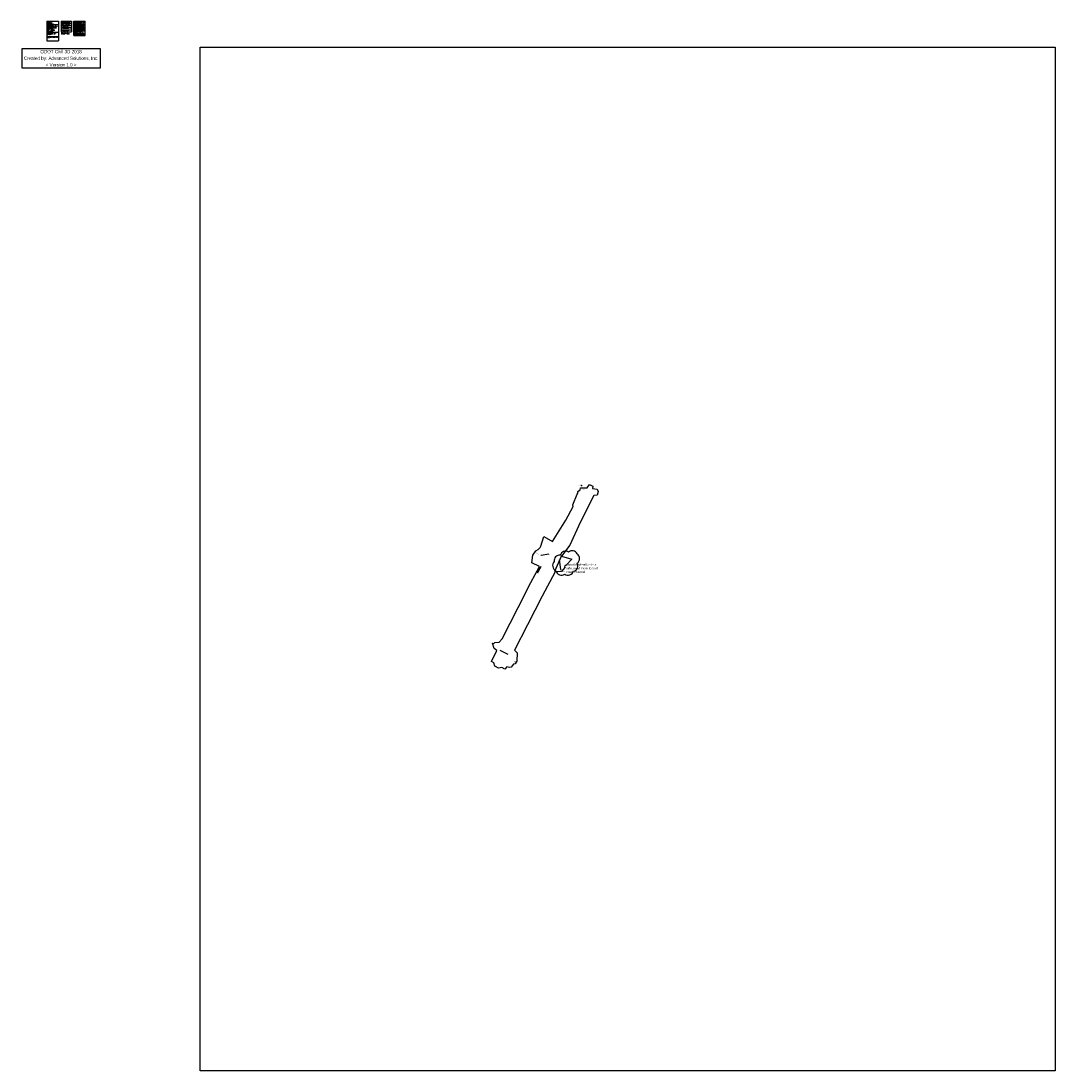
# Model space of a CAD drawing. Header units: feet. Extents: x 1580921 to 1585647, y 670462 to 675259.
import ezdxf
from ezdxf import colors
from ezdxf.entities.mleader import LeaderData, LeaderLine
from ezdxf.math import Vec2, Vec3

# ---------------------------------------------------------------- set-up
doc = ezdxf.new("R2010")
doc.units = ezdxf.units.FT
doc.header["$MEASUREMENT"] = 0
doc.linetypes.add('OhDOT_USTN2', pattern=[0.10999999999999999, 0.069, -0.04099999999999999])
doc.linetypes.add('OhDOT_USTN5', pattern=[0.11, 0.055, -0.055])
for name, color, linetype in [('DR_X_Storm_Sewer', 200, 'OhDOT_USTN5'), ('DR_X_Text', 210, 'Continuous'), ('DT_X_TIN_Hull', 5, 'Continuous'), ('GE_X_CL_Text', 131, 'Continuous'), ('SC_Scratch1', 1, 'Continuous'), ('SV_X_Toe_of_Slope', 233, 'OhDOT_USTN2')]:
    doc.layers.add(name, color=color, linetype=linetype)
doc.layers.add('SURVEY NOTES', color=10, linetype='Continuous', plot=False)
doc.styles.add('FINE_GRID_LINES', font='simplex')
doc.styles.add('Slanted-Normal', font='font31.shx', dxfattribs={"height": 0.1})
doc.styles.get("Standard").update_dxf_attribs({"font": 'font31.shx'})

msp = doc.modelspace()

# ---------------------------------------------------------------- linework, layer by layer
at = {"layer": 'DR_X_Storm_Sewer'}
for points in [[(1583162.167631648, 672293.9805085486, -0.7999999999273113), (1583161.958298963, 672293.8438343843, 0.7999999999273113), (1583161.748966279, 672293.70716022, 0.7999999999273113), (1583161.958298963, 672293.8438343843)], [(1583179.124479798, 672332.8386344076, -0.7999999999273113), (1583178.98654004, 672332.6301335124, 0.7999999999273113), (1583178.848600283, 672332.4216326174, 0.7999999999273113), (1583178.98654004, 672332.6301335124)]]:
    msp.add_lwpolyline(points, format="xyb", dxfattribs=at)
at = {"layer": 'DT_X_TIN_Hull', "flags": 128}
msp.add_lwpolyline([(1583132.523413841, 672297.5759838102), (1583118.426963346, 672305.9841998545), (1583103.649594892, 672302.3175345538), (1583089.408268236, 672309.5001802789), (1583086.814984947, 672312.0819144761), (1583082.207923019, 672326.3166123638), (1583072.037616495, 672332.2736877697), (1583096.173984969, 672382.4818882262), (1583083.149618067, 672391.4627067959), (1583076.253512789, 672416.9786790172), (1583081.802269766, 672415.2910084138), (1583086.105091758, 672417.6015098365), (1583087.626291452, 672419.339408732), (1583107.257011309, 672421.1476272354), (1583120.687031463, 672436.3366626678), (1583193.53076537, 672579.2763354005), (1583251.82893268, 672693.2342837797), (1583290.597793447, 672766.6680463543), (1583255.986878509, 672782.8716932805), (1583259.956485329, 672818.1118627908), (1583274.646928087, 672838.152951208), (1583285.063524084, 672845.2652773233), (1583293.929945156, 672854.0351370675), (1583296.595666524, 672860.2634452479), (1583310.851480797, 672903.2789543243), (1583350.359209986, 672880.485355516), (1583411.56938814, 672978.3903418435), (1583445.64426128, 673040.8642911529), (1583442.978539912, 673048.8606352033), (1583462.507846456, 673097.8332196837), (1583467.99865297, 673104.8551348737), (1583466.520916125, 673109.2651788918), (1583476.821611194, 673117.5829840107), (1583478.053058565, 673126.5638025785), (1583508.477052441, 673126.5537569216), (1583519.762905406, 673141.0195049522), (1583534.80105095, 673133.4953068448), (1583532.642396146, 673123.5199680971), (1583555.35897824, 673120.1948551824), (1583558.966394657, 673109.3455441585), (1583554.344845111, 673092.1373313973), (1583540.016592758, 673091.0925829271), (1583477.198289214, 672967.4807568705), (1583428.925552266, 672864.8442654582), (1583392.254437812, 672814.4757410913), (1583438.808999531, 672800.2458914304), (1583413.372823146, 672772.4112369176), (1583404.94556105, 672767.4573275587), (1583406.167267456, 672762.9222338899), (1583392.093501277, 672744.3884780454), (1583362.412906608, 672742.4580097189), (1583302.738415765, 672630.609649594), (1583236.414109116, 672500.7795610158), (1583177.46399908, 672384.0590565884), (1583188.80780251, 672371.9841752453), (1583186.880949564, 672334.3832760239), (1583180.549861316, 672322.6097644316), (1583172.204994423, 672320.9823677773), (1583166.540336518, 672312.8755214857), (1583162.208539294, 672306.5768936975), (1583154.037523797, 672305.8837432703), (1583141.882413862, 672308.8271211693)], close=True, dxfattribs=at)
at = {"layer": 'SC_Scratch1', "color": 9}
for p, q in [((1581039.14979022, 675259.1501566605), (1581039.14979022, 675169.0767252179)), ((1581039.14979022, 675259.1501566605), (1581092.983251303, 675259.1501566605)), ((1581039.149790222, 675243.610395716), (1581092.983251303, 675243.6103957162)), ((1581092.983251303, 675259.1501566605), (1581092.983251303, 675169.0767252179)), ((1581104.066778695, 675259.1501566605), (1581151.469665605, 675259.1501566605)), ((1581104.066778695, 675259.1501566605), (1581104.066778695, 675209.2801497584)), ((1581104.066778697, 675249.1761552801), (1581151.469665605, 675249.1761552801)), ((1581104.066778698, 675239.2021538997), (1581151.469665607, 675239.2021538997)), ((1581104.0667787, 675229.2281525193), (1581151.469665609, 675229.2281525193)), ((1581104.066778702, 675219.254151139), (1581151.469665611, 675219.254151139)), ((1581151.469665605, 675259.1501566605), (1581151.469665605, 675209.2801497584)), ((1581162.492179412, 675193.663310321), (1581162.492179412, 675259.1501566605)), ((1581162.492179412, 675259.1501566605), (1581214.892179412, 675259.1501566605)), ((1581162.492179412, 675255.9575513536), (1581214.892179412, 675255.9575513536)), ((1581162.492179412, 675243.8070637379), (1581214.892179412, 675243.8070637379)), ((1581162.492179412, 675240.652541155), (1581214.892179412, 675240.652541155)), ((1581162.492179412, 675232.1505567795), (1581214.892179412, 675232.1505567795)), ((1581162.492179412, 675228.7659281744), (1581214.892179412, 675228.7659281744)), ((1581162.492179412, 675223.1360501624), (1581214.892179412, 675223.1360501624)), ((1581162.492179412, 675220.01951078), (1581214.892179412, 675220.01951078)), ((1581162.492179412, 675216.7395458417), (1581214.892179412, 675216.7395458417)), ((1581214.892179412, 675193.663310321), (1581214.892179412, 675259.1501566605)), ((1581039.149790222, 675208.5187963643), (1581092.983251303, 675208.5187963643)), ((1581039.149790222, 675188.2588770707), (1581092.983251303, 675188.2588770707)), ((1581039.14979022, 675169.0767252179), (1581092.983251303, 675169.0767252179)), ((1581104.066778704, 675209.2801497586), (1581151.469665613, 675209.2801497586)), ((1581162.492179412, 675213.8311957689), (1581214.892179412, 675213.8311957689)), ((1581162.492179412, 675200.2919890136), (1581214.892179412, 675200.2919890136)), ((1581162.492179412, 675197.29657355), (1581214.892179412, 675197.29657355)), ((1581162.492179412, 675193.663310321), (1581214.892179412, 675193.663310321))]:
    msp.add_line(p, q, dxfattribs=at)
at = {"layer": 'SURVEY NOTES'}
for p, q in [((1583377.967, 672782.1269999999, 1010.779), (1583392.748, 672818.2649999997, 1011.674999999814)), ((1583360.675, 672745.9390000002, 1011.73), (1583391.29, 672813.9610000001, 1009.562)), ((1583296.700999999, 672767.5499999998, 1009.649), (1583280.813999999, 672739.7239999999, 1009.625)), ((1583147.578, 672364.25, 1015.732), (1583110.588, 672383.6559999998, 1015.533))]:
    msp.add_line(p, q, dxfattribs=at)
msp.add_lwpolyline([(1581739.547605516, 675139.3593897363), (1585647.2812228, 675139.3593897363), (1585647.2812228, 670461.879139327), (1581739.547605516, 670461.879139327)], close=True, dxfattribs=at)
at = {"layer": 'SURVEY NOTES', "flags": 128}
msp.add_lwpolyline([(1583463.00950516, 672825.1132481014, 0.52056705), (1583424.125353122, 672831.8484933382, 0.52056705), (1583424.125353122, 672831.8484933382, 0.52056705), (1583424.125353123, 672831.8484933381, 0.52056705), (1583385.759640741, 672818.3779893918, 0.52056705), (1583385.759640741, 672818.3779893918, 0.52056705), (1583358.799941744, 672789.3645869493, 0.52056705), (1583358.799941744, 672789.3645869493, 0.52056705), (1583366.058313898, 672747.3987825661, 0.52056705), (1583366.058313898, 672747.3987825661, 0.52056705), (1583406.497846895, 672732.3739726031, 0.52056705), (1583406.497846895, 672732.3739726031, 0.52056705), (1583446.418940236, 672745.8444900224, 0.52056705), (1583446.418940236, 672745.8444900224, 0.52056705), (1583463.00950516, 672781.5931377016, 0.52056705), (1583463.00950516, 672781.5931377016, 0.52056705), (1583463.00950516, 672825.1132481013)], format="xyb", dxfattribs=at)
at = {"layer": 'SV_X_Toe_of_Slope'}
msp.add_line((1583283.14, 672737.2209999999, 1009.875), (1583298.523, 672766.9249999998, 1009.779), dxfattribs=at)

# ---------------------------------------------------------------- texts
at = {"insert": (1581104.384782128, 675089.0629267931), "char_height": 15, "attachment_point": 5, "line_spacing_factor": 0.6, "bg_fill": 16, "box_fill_scale": 1.5, "bg_fill_color": 256, "bg_fill_transparency": 0}
msp.add_mtext('ODOT Civil 3D 2018\\P\\pxqc;\\P\\pq*;Created by: Advanced Solutions, Inc.\\P\\pqc;\\P< Version 1.0 >', dxfattribs=at)
at = {"layer": 'GE_X_CL_Text', "insert": (1583500.933026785, 673116.2266868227, 1022.801322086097), "char_height": 2, "attachment_point": 1, "rotation": 175}
msp.add_mtext_dynamic_manual_height_columns('HUSTEAD ROAD', width=39.823455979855, gutter_width=10, heights=[0], dxfattribs=at)
at = {"layer": 'SC_Scratch1', "color": 4, "style": 'FINE_GRID_LINES'}
for s, p in [('XXXXXXXXXXX TOWNSHIP', (1581040.224168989, 675245.9835853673)), ('SECTION XX/TOWN XX/RANGE XX', (1581040.324212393, 675248.2621284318)), ('WDG', (1581057.13187504, 675252.6668903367))]:
    msp.add_text(s, height=1.25, dxfattribs=at).set_placement(p)
at = {"layer": 'SC_Scratch1', "color": 9, "style": 'FINE_GRID_LINES'}
for s, p in [('JOB NUMBER:', (1581040.324212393, 675257.0716522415)), ('SCALE FACTOR:', (1581040.324212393, 675220.6165614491)), ('CHOICE ONE HORIZONTAL CONTROL:', (1581040.324212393, 675238.0240072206)), ('COORDINATE SYSTEM:', (1581040.324212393, 675226.7601631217)), ('FIELD WORK BY: ', (1581040.324212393, 675254.9883189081)), ('R/W LINES BY: ', (1581040.324212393, 675252.6668903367)), ('PROJECT LOCATION: ', (1581040.324212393, 675250.5835570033)), ('HORIZONTAL POSITIONING', (1581040.324212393, 675241.1848553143)), ('REFERENCE FRAME:', (1581040.324212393, 675233.7244488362)), ('ELLIPSOID:', (1581040.324212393, 675231.4030202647)), ('MAP PROJECTION:', (1581040.324212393, 675229.0815916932)), ('POSITIONING METHOD:', (1581040.324212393, 675224.6028040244)), ('LATITUDE:', (1581040.324212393, 675218.2951328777)), ('LONGITUDE:', (1581040.324212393, 675215.9737043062)), ('BENCHMARK #1', (1581105.484775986, 675256.926139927)), ('BENCHMARK #2', (1581105.484775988, 675246.9521385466)), ('BENCHMARK #3', (1581105.48477599, 675236.9781371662)), ('BENCHMARK #4', (1581105.484775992, 675227.0041357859)), ('BENCHMARK #5', (1581105.484775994, 675217.0301344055)), ('ELEV:', (1581123.426335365, 675256.926139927)), ('ELEV:', (1581123.426335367, 675246.9521385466)), ('ELEV:', (1581123.426335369, 675236.9781371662)), ('ELEV:', (1581123.426335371, 675227.0041357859)), ('ELEV:', (1581123.426335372, 675217.0301344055)), ('PT.#:', (1581138.028518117, 675256.926139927)), ('PT.#:', (1581138.028518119, 675246.9521385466)), ('PT.#:', (1581138.028518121, 675236.9781371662)), ('PT.#:', (1581138.028518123, 675227.0041357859)), ('PT.#:', (1581138.028518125, 675217.0301344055)), ('SCALING POINT:', (1581040.324212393, 675211.5689424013)), ('CHOICE ONE VERTICAL CONTROL:', (1581040.324212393, 675202.6287847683)), ('ORTHOMETRIC HEIGHT DATUM:', (1581040.324212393, 675199.0087619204)), ('GEOID:', (1581040.324212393, 675196.6873333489)), ('ELEVATION:', (1581040.324212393, 675213.6522757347)), ('VERTICAL POSITIONING', (1581040.567787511, 675206.2904399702))]:
    msp.add_text(s, height=1.25, dxfattribs=at).set_placement(p)
at = {"layer": 'SC_Scratch1', "color": 1, "style": 'FINE_GRID_LINES'}
for s, p in [('GRS80', (1581052.239628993, 675231.4030202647)), ('LAMBERT CONFORMAL CONIC', (1581058.571740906, 675229.0815916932)), ('NAD83 (CORS 2011 ADJUSTMENT)', (1581059.735130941, 675233.7244488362))]:
    msp.add_text(s, height=1.25, dxfattribs=at).set_placement(p)
at = {"layer": 'SC_Scratch1', "color": 2, "style": 'FINE_GRID_LINES'}
for s, p in [('W 83°-51\'-57.95092"', (1581056.563437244, 675215.9737043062)), ('1.0000769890', (1581056.563437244, 675220.6165614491)), ('N 39°-50\'-13.26042"', (1581056.563437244, 675218.2951328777)), ('CLA MRI 2301', (1581057.13187504, 675257.0716522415)), ('EMK KME', (1581057.13187504, 675254.9883189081)), ('OHIO STATE PLANE SOUTH', (1581061.686548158, 675226.7601631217)), ('ODOT VRS', (1581061.686548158, 675224.6028040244)), ('LEVEL 2', (1581076.168286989, 675238.0240072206)), ('XXX.XX', (1581129.102488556, 675246.9521385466)), ('XXX.XX', (1581129.102488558, 675236.9781371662)), ('XXX.XX', (1581129.10248856, 675227.0041357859)), ('XXX.XX', (1581129.102488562, 675217.0301344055)), ('1023.04', (1581129.102488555, 675256.926139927)), ('XXX.XX', (1581143.704671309, 675246.9521385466)), ('XXX.XX', (1581143.70467131, 675236.9781371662)), ('XXX.XX', (1581143.704671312, 675227.0041357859)), ('XXX.XX', (1581143.704671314, 675217.0301344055)), ('70000', (1581143.704671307, 675256.926139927)), ('GEOID 18', (1581049.149185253, 675196.6873333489)), ("921.098'", (1581056.563437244, 675213.6522757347)), ('POINT #150', (1581056.563437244, 675211.5689424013)), ('NAVD88', (1581070.530549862, 675199.0087619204)), ('LEVEL 2', (1581073.957460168, 675202.6287847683))]:
    msp.add_text(s, height=1.25, dxfattribs=at).set_placement(p)
at = {"layer": 'SC_Scratch1', "color": 2, "char_height": 1.25, "attachment_point": 1, "style": 'FINE_GRID_LINES'}
for s, insert, width in [('TRAVERSE MAG NAIL ON THE WEST EP OF BIKE PATH APPROX 74\'%%P SOUTH OF THE 30"CMP CULVERT ', (1581105.540357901, 675245.7575905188), 44.71274050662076), ('MAG NAIL IN POWER POLE NORTH SIDE HUSTEAD RD ON THE WEST SIDE OF THE BIKE PATH', (1581105.540357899, 675255.7315918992), 44.71274050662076), ('DESCRIPTION OF BENCHMARK LOCATION ', (1581105.540357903, 675235.7835891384), 44.71274050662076), ('DESCRIPTION OF BENCHMARK LOCATION ', (1581105.540357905, 675225.809587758), 44.71274050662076), ('#150 VIA VRS   BASE PT 150 AND SHOT IN EVERYTHING FROM THERE  ', (1581040.119866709, 675184.7623620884), 52.49788488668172), ('HATCHING\\P{\\C247;LINE WORK HATCH LAYER ^ISC_Shading1\\P\\C255;SOLID HATCH LAYER  ^I^ISC_Shading2}', (1581105.540357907, 675205.0802437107), 44.71274050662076), ('DESCRIPTION OF BENCHMARK LOCATION ', (1581105.540357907, 675215.8355863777), 44.71274050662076)]:
    msp.add_mtext(s, dxfattribs=dict(at, insert=insert, width=width))
at = {"layer": 'SC_Scratch1', "color": 9, "char_height": 1.25, "attachment_point": 1, "style": 'FINE_GRID_LINES'}
for s, insert in [('CUT X/BOX', (1581163.103484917, 675222.2921061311)), ('FIRE HYDRANT', (1581163.103484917, 675258.1939505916)), ('MAG NAIL IN POLE', (1581163.103484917, 675242.999869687)), ('PORCH CORNER', (1581163.103484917, 675231.2258692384)), ('BOLT ON POLE', (1581163.103484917, 675215.8812531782)), ('BUILDING FINISH FLOOR', (1581163.103484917, 675199.4513132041))]:
    msp.add_mtext_dynamic_manual_height_columns(s, width=41.59561936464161, gutter_width=14, heights=[0], dxfattribs=dict(at, insert=insert))
at = {"layer": 'SC_Scratch1', "color": 2, "char_height": 1.25, "attachment_point": 1, "style": 'FINE_GRID_LINES'}
for s, width, insert in [('CUT (X/BOX) ON (DESCRIPTION) AT (LOCATION)', 46.94996704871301, (1581166.094909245, 675219.3045789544)), ('BOLT AT TIP ARROW TOP FLANGE OF FIRE HYDRANT AT (DIRECTION) INTERSECTION OF (CROSSROADS)', 46.71296727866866, (1581166.094909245, 675255.4344431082)), ('MAG NAIL IN (TYPE) POLE AT (DIRECTION) CORNER OF (CROSSROADS) ', 46.3355674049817, (1581166.094909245, 675239.7579831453)), ('(DIRECTION) CORNER OF PORCH AT (HOUSE ADDRESS) ', 46.94996704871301, (1581166.094909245, 675227.8027634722)), ('BOLT AT TIP ARROW TOP FLANGE OF FIRE HYDRANT IN FRONT OF (ADDRESS OF HOUSE)', 46.97823272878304, (1581166.094909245, 675248.5934903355)), ('MAG NAIL IN (TYPE) POLE AT (HOUSE ADDRESS) ', 51.15909750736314, (1581166.094909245, 675235.0245008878)), ('(DIRECTION) BOLT ON (TYPE) POLE IN FRONT OF (HOUSE ADDRESS)', 46.94996704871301, (1581166.094909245, 675205.33162397)), ('(DIRECTION) BOLT ON (TYPE) POLE AT THE (DIRECTION) CORNER OF INTERSECTION OF (CROSSROADS)', 46.94996704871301, (1581166.094909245, 675213.013803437)), ('FINISH FLOOR AT (DESCRIPTION)', 46.94996704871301, (1581166.094909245, 675195.9563647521))]:
    msp.add_mtext_dynamic_manual_height_columns(s, width=width, gutter_width=14, heights=[0], dxfattribs=dict(at, insert=insert))
at = {"layer": 'SC_Scratch1', "color": 9, "insert": (1581040.324212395, 675187.507835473), "char_height": 1.25, "width": 44.71274050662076, "attachment_point": 1, "style": 'FINE_GRID_LINES'}
msp.add_mtext('FIELD NOTES:', dxfattribs=at)
at = {"layer": 'SURVEY NOTES', "insert": (1583413.511777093, 672780.0441845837), "char_height": 10, "attachment_point": 1}
msp.add_mtext_dynamic_manual_height_columns('shoot headwall on this side. need more topo of creek channel', width=143.093777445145, gutter_width=50, heights=[0], dxfattribs=at)

# ---------------------------------------------------------------- leaders
at = {"layer": 'DR_X_Text'}
ml = msp.add_multileader_mtext('Standard', dxfattribs=at)
ml.set_content('Ex. INV. 1007.70', color=256, style='Slanted-Normal')
ml.set_leader_properties()
ml.build(insert=Vec2(0, 0))
ml.multileader.update_dxf_attribs({"text_right_attachment_type": 3, "dogleg_length": 0.1, "arrow_head_size": 3.6, "scale": 20})
ctx = ml.context
ctx.base_point, ctx.scale, ctx.char_height, ctx.arrow_head_size, ctx.plane_origin, ctx.plane_x_axis, ctx.plane_y_axis = Vec3(1583271.481111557, 672831.677386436, 1008.078000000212), 20, 2, 3.6, Vec3(1583287.069192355, 672827.8977996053, 1008.078000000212), Vec3(0.8778724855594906, -0.4788944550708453), Vec3(0.4788944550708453, 0.8778724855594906)
ctx.right_attachment, ctx.text_align_type = 3, 2
notes = []
notes.append((ctx, [(1, (1, 1, 0), (1583298.55581377, 672816.9076733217, 1008.078000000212), (-0.8778724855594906, 0.4788944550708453), 2, [(0, [(1583337.746, 672823.2889999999, 1008.078000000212)], 0, [])])]))
ctx.mtext.insert, ctx.mtext.text_direction, ctx.mtext.rotation, ctx.mtext.alignment, ctx.mtext.flow_direction = Vec3(1583295.523218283, 672819.7011236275, 1008.078000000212), Vec3(0.8778724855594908, -0.4788944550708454), 5.783790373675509, 3, 5
ml = msp.add_multileader_mtext('Standard', dxfattribs=at)
ml.set_content('Ex. INV. 1008.08', color=256, style='Slanted-Normal')
ml.set_leader_properties()
ml.build(insert=Vec2(0, 0))
ml.multileader.update_dxf_attribs({"text_right_attachment_type": 3, "dogleg_length": 0.1, "arrow_head_size": 3.6, "scale": 20})
ctx = ml.context
ctx.base_point, ctx.scale, ctx.char_height, ctx.arrow_head_size, ctx.plane_origin, ctx.plane_x_axis, ctx.plane_y_axis = Vec3(1583389.463746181, 672752.6416077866, 1008.078000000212), 20, 2, 3.6, Vec3(1583379.895, 672800.2960000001, 1008.078000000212), Vec3(0.8778724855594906, -0.4788944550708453), Vec3(0.4788944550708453, 0.8778724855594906)
ctx.right_attachment = 3
notes.append((ctx, [(0, (1, 1, 0), (1583387.708001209, 672753.5993966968, 1008.078000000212), (0.8778724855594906, -0.4788944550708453), 2, [(0, [(1583379.895, 672800.2960000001, 1008.078000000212)], 0, [])])]))
ctx.mtext.insert, ctx.mtext.text_direction, ctx.mtext.rotation, ctx.mtext.flow_direction = Vec3(1583391.698385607, 672752.5616913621, 1008.078000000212), Vec3(0.8778724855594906, -0.4788944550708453), 5.783790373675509, 5
at = {"layer": 'GE_X_CL_Text'}
ml = msp.add_multileader_mtext('Standard', dxfattribs=at)
ml.set_content('B.M. #1', color=256, style='Slanted-Normal')
ml.set_leader_properties()
ml.build(insert=Vec2(0, 0))
ml.multileader.update_dxf_attribs({"text_right_attachment_type": 3, "dogleg_length": 0.1, "arrow_head_size": 3.6, "scale": 20})
ctx = ml.context
ctx.base_point, ctx.scale, ctx.char_height, ctx.arrow_head_size, ctx.plane_origin, ctx.plane_x_axis, ctx.plane_y_axis = Vec3(1583480.539336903, 673136.6891548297, 1023.040000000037), 20, 2, 3.6, Vec3(1583488.713, 673130.7460000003, 1023.040000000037), Vec3(-0.9961946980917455, 0.0871557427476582), Vec3(-0.0871557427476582, -0.9961946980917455)
ctx.right_attachment = 3
notes.append((ctx, [(1, (1, 1, 0), (1583482.5317263, 673136.5148433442, 1023.040000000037), (-0.9961946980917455, 0.0871557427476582), 2, [(0, [(1583488.713, 673130.7460000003, 1023.040000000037)], 0, [])])]))
ctx.mtext.insert, ctx.mtext.text_direction, ctx.mtext.rotation, ctx.mtext.flow_direction = Vec3(1583478.459791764, 673135.867271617, 1023.040000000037), Vec3(-0.9961946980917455, 0.0871557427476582), 3.054326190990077, 5
for ctx, leaders in notes:
    for number, flags, end, landing, length, lines in leaders:
        leader = LeaderData()
        leader.index, (leader.has_last_leader_line, leader.has_dogleg_vector, leader.attachment_direction) = number, flags
        leader.last_leader_point, leader.dogleg_vector, leader.dogleg_length = Vec3(end), Vec3(landing), length
        for number, points, colour, breaks in lines:
            line = LeaderLine()
            line.index, line.vertices, line.color, line.breaks = number, Vec3.list(points), colors.encode_raw_color(colour), breaks
            leader.lines.append(line)
        ctx.leaders.append(leader)

doc.saveas('drawing.dxf')
